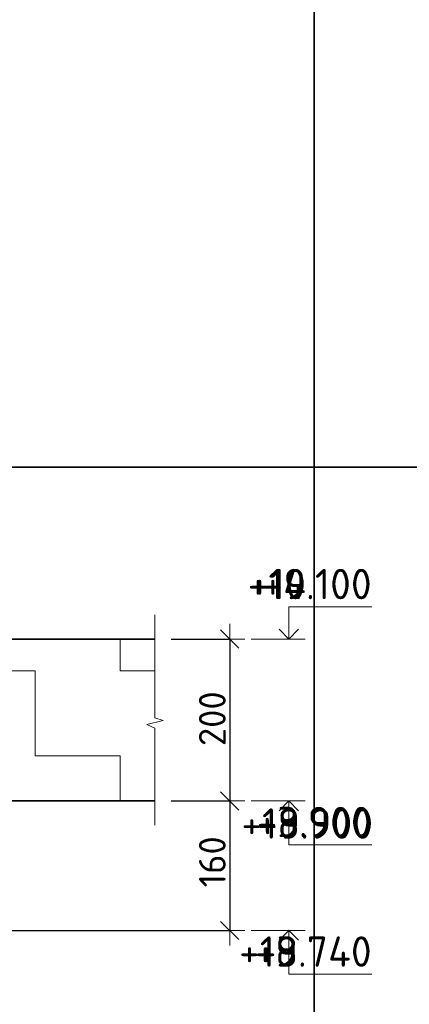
# Model space of a CAD drawing. Header units: metres. Extents: x -38 to 97, y -15 to 21.
# Tile 246 of 256: x 75.056 to 75.537, y 12.608 to 13.825. Entities that reach past the tile are written whole.
import ezdxf

# ---------------------------------------------------------------- set-up
doc = ezdxf.new("R2010")
doc.units = ezdxf.units.M
doc.header["$PDMODE"] = 65
for name, color, linetype, lineweight in [('XR$3$Размерная линия_ общее', 7, 'Continuous', 13), ('XR$4$Размерная линия_ общее', 7, 'Continuous', 13), ('XR$5$Размерная линия_ общее', 7, 'Continuous', 13), ('XR$6$Текст_ примечание', 7, 'Continuous', 13)]:
    doc.layers.add(name, color=color, linetype=linetype, lineweight=lineweight)
doc.styles.add('ISOCPEUR', font='txt')
doc.dimstyles.new('DIMSTYLE_8', dxfattribs={"dimtxt": 0.033, "dimasz": 0.0375, "dimexe": 0, "dimexo": 0, "dimgap": 0.0165, "dimtad": 2, "dimdec": 0, "dimlfac": 1000, "dimrnd": 1, "dimzin": 12, "dimdsep": 46, "dimtxsty": 'ISOCPEUR', "dimblk1": 'ALL_ML_STRICH', "dimblk2": 'ALL_ML_STRICH', "dimsah": 1, "dimcen": 0, "dimclrd": 7, "dimclre": 256, "dimclrt": 7, "dimadec": 0, "dimazin": 0, "dimtfac": 1, "dimtdec": 0, "dimtix": 1, "dimtmove": 2, "dimatfit": 3, "dimfxl": 0, "dimtzin": 0, "dimlwd": 0, "dimlwe": -3, "dimarcsym": 0})
pattern_1 = [(0, (0.21, 0.21), (0.105, 0.105), [0.105, -0.105]), (90, (0.21, 0.21), (-0.105, 0.105), [0.105, -0.105])]

# ---------------------------------------------------------------- blocks, each defined once
blk = doc.blocks.new('ЭЛЕМЕНТ_УЗОРА_4')
at = {"color": 7, "linetype": 'Continuous', "lineweight": 13, "transparency": 33554687}
blk.add_line((75.223, 12.8295), (75.223, 12.8295), dxfattribs=at)
blk.add_lwpolyline([(75.223, 13.0895), (75.223, 12.9623), (75.233, 12.9587), (75.213, 12.9538), (75.223, 12.9496), (75.223, 12.8295)], dxfattribs=at)
blk = doc.blocks.new('СЛОЖНЫЙ_ОБЪЕКТ_6')
at = {"color": 7, "linetype": 'Continuous', "lineweight": 13, "transparency": 33554687}
blk.add_line((75.4084, 13.0595), (75.3417, 13.0595), dxfattribs=at)
blk.add_lwpolyline([(75.3884, 13.0595), (75.3884, 13.0995), (75.4907, 13.0995)], dxfattribs=at)
at = {"color": 7, "linetype": 'Continuous', "lineweight": 35, "transparency": 33554687}
blk.add_lwpolyline([(75.3763, 13.0716), (75.3884, 13.0595), (75.4005, 13.0716)], dxfattribs=at)
blk = doc.blocks.new('СЛОЖНЫЙ_ОБЪЕКТ_7')
at = {"color": 7, "linetype": 'Continuous', "lineweight": 13, "transparency": 33554687}
blk.add_line((75.4084, 12.8595), (75.3417, 12.8595), dxfattribs=at)
at = {"color": 7, "linetype": 'Continuous', "lineweight": 35, "transparency": 33554687}
blk.add_lwpolyline([(75.3763, 12.8474), (75.3884, 12.8595), (75.4005, 12.8474)], dxfattribs=at)
at = {"color": 7, "linetype": 'Continuous', "lineweight": 13, "transparency": 33554687}
blk.add_lwpolyline([(75.3884, 12.8595), (75.3884, 12.8055), (75.4907, 12.8055)], dxfattribs=at)
blk = doc.blocks.new('ALL_ML_STRICH')
at = {"color": 0, "linetype": 'ByBlock', "lineweight": -2}
for p, q in [((0, -0.5), (0, 0.5)), ((-1, 0), (0.5, 0)), ((-0.3, -0.3), (0.3, 0.3))]:
    blk.add_line(p, q, dxfattribs=at)
blk = doc.blocks.new('*D103')
at = {"layer": 'DEFPOINTS', "color": 7, "linetype": 'Continuous', "lineweight": 13, "transparency": 33554687}
for p in [(75.223, 13.0595), (75.3154, 13.0595), (75.223, 12.8595)]:
    blk.add_point(p, dxfattribs=at)
at = {"layer": 'XR$3$Размерная линия_ общее', "color": 253, "linetype": 'Continuous', "lineweight": -2, "true_color": 0xa0a0a0, "transparency": 33554687}
for p, q in [((75.243, 13.0595), (75.3154, 13.0595)), ((75.243, 12.8595), (75.3154, 12.8595))]:
    blk.add_line(p, q, dxfattribs=at)
at = {"layer": 'XR$3$Размерная линия_ общее', "color": 7, "linetype": 'Continuous', "lineweight": -2, "transparency": 33554687}
blk.add_line((75.3154, 13.0595), (75.3154, 12.8595), dxfattribs=at)
at = {"layer": 'XR$3$Размерная линия_ общее', "color": 7, "linetype": 'Continuous', "lineweight": 13, "transparency": 33554687, "xscale": 0.0375, "yscale": 0.0375, "zscale": 0.0375}
for p, rotation in [((75.3154, 13.0595), 90), ((75.3154, 12.8595), 270)]:
    blk.add_blockref('ALL_ML_STRICH', p, dxfattribs=dict(at, rotation=rotation))
at = {"layer": 'XR$3$Размерная линия_ общее', "color": 7, "linetype": 'Continuous', "lineweight": 13, "transparency": 33554687, "insert": (75.2939, 12.9611), "char_height": 0.033, "width": 0.099, "attachment_point": 5, "rotation": 90, "style": 'ISOCPEUR'}
blk.add_mtext('\\A1;{200}', dxfattribs=at)
blk = doc.blocks.new('*D104')
at = {"layer": 'DEFPOINTS', "color": 7, "linetype": 'Continuous', "lineweight": 13, "transparency": 33554687}
for p in [(75.223, 12.8595), (75.3154, 12.8595), (74.8994, 12.6995)]:
    blk.add_point(p, dxfattribs=at)
at = {"layer": 'XR$3$Размерная линия_ общее', "color": 253, "linetype": 'Continuous', "lineweight": -2, "true_color": 0xa0a0a0, "transparency": 33554687}
for p, q in [((75.243, 12.8595), (75.3154, 12.8595)), ((74.9194, 12.6995), (75.3154, 12.6995))]:
    blk.add_line(p, q, dxfattribs=at)
at = {"layer": 'XR$3$Размерная линия_ общее', "color": 7, "linetype": 'Continuous', "lineweight": -2, "transparency": 33554687}
blk.add_line((75.3154, 12.8595), (75.3154, 12.6995), dxfattribs=at)
at = {"layer": 'XR$3$Размерная линия_ общее', "color": 7, "linetype": 'Continuous', "lineweight": 13, "transparency": 33554687, "xscale": 0.0375, "yscale": 0.0375, "zscale": 0.0375}
for p, rotation in [((75.3154, 12.8595), 90), ((75.3154, 12.6995), 270)]:
    blk.add_blockref('ALL_ML_STRICH', p, dxfattribs=dict(at, rotation=rotation))
at = {"layer": 'XR$3$Размерная линия_ общее', "color": 7, "linetype": 'Continuous', "lineweight": 13, "transparency": 33554687, "insert": (75.2939, 12.7844), "char_height": 0.033, "width": 0.099, "attachment_point": 5, "rotation": 90, "style": 'ISOCPEUR'}
blk.add_mtext('\\A1;{160}', dxfattribs=at)
blk = doc.blocks.new('СЛОЖНЫЙ_ОБЪЕКТ_8')
at = {"color": 7, "linetype": 'Continuous', "lineweight": 13, "transparency": 33554687}
blk.add_line((75.4084, 12.6995), (75.3417, 12.6995), dxfattribs=at)
at = {"color": 7, "linetype": 'Continuous', "lineweight": 35, "transparency": 33554687}
blk.add_lwpolyline([(75.3763, 12.6874), (75.3884, 12.6995), (75.4005, 12.6874)], dxfattribs=at)
at = {"color": 7, "linetype": 'Continuous', "lineweight": 13, "transparency": 33554687}
blk.add_lwpolyline([(75.3884, 12.6995), (75.3884, 12.6455), (75.4907, 12.6455)], dxfattribs=at)
blk = doc.blocks.new('СЛОЖНЫЙ_ОБЪЕКТ_63')
at = {"color": 7, "linetype": 'Continuous', "lineweight": 13, "transparency": 33554687}
blk.add_line((75.4084, 13.0595), (75.3417, 13.0595), dxfattribs=at)
blk.add_lwpolyline([(75.3884, 13.0595), (75.3884, 13.0995), (75.4907, 13.0995)], dxfattribs=at)
at = {"color": 7, "linetype": 'Continuous', "lineweight": 35, "transparency": 33554687}
blk.add_lwpolyline([(75.3763, 13.0716), (75.3884, 13.0595), (75.4005, 13.0716)], dxfattribs=at)
blk = doc.blocks.new('СЛОЖНЫЙ_ОБЪЕКТ_64')
at = {"color": 7, "linetype": 'Continuous', "lineweight": 13, "transparency": 33554687}
blk.add_line((75.4084, 12.8595), (75.3417, 12.8595), dxfattribs=at)
at = {"color": 7, "linetype": 'Continuous', "lineweight": 35, "transparency": 33554687}
blk.add_lwpolyline([(75.3763, 12.8474), (75.3884, 12.8595), (75.4005, 12.8474)], dxfattribs=at)
at = {"color": 7, "linetype": 'Continuous', "lineweight": 13, "transparency": 33554687}
blk.add_lwpolyline([(75.3884, 12.8595), (75.3884, 12.8055), (75.4907, 12.8055)], dxfattribs=at)
blk = doc.blocks.new('СЛОЖНЫЙ_ОБЪЕКТ_65')
at = {"color": 7, "linetype": 'Continuous', "lineweight": 13, "transparency": 33554687}
blk.add_line((75.4084, 12.6995), (75.3417, 12.6995), dxfattribs=at)
at = {"color": 7, "linetype": 'Continuous', "lineweight": 35, "transparency": 33554687}
blk.add_lwpolyline([(75.3763, 12.6874), (75.3884, 12.6995), (75.4005, 12.6874)], dxfattribs=at)
at = {"color": 7, "linetype": 'Continuous', "lineweight": 13, "transparency": 33554687}
blk.add_lwpolyline([(75.3884, 12.6995), (75.3884, 12.6455), (75.4907, 12.6455)], dxfattribs=at)
blk = doc.blocks.new('ЭЛЕМЕНТ_УЗОРА_26')
at = {"color": 7, "linetype": 'Continuous', "lineweight": 13, "transparency": 33554687}
blk.add_line((75.223, 12.8295), (75.223, 12.8295), dxfattribs=at)
blk.add_lwpolyline([(75.223, 13.0895), (75.223, 12.9623), (75.233, 12.9587), (75.213, 12.9538), (75.223, 12.9496), (75.223, 12.8295)], dxfattribs=at)
blk = doc.blocks.new('*D548')
at = {"layer": 'DEFPOINTS', "color": 7, "linetype": 'Continuous', "lineweight": 13, "transparency": 33554687}
for p in [(75.223, 13.0595), (75.3154, 13.0595), (75.223, 12.8595)]:
    blk.add_point(p, dxfattribs=at)
at = {"layer": 'XR$4$Размерная линия_ общее', "color": 253, "linetype": 'Continuous', "lineweight": -2, "true_color": 0xa0a0a0, "transparency": 33554687}
for p, q in [((75.243, 13.0595), (75.3154, 13.0595)), ((75.243, 12.8595), (75.3154, 12.8595))]:
    blk.add_line(p, q, dxfattribs=at)
at = {"layer": 'XR$4$Размерная линия_ общее', "color": 7, "linetype": 'Continuous', "lineweight": -2, "transparency": 33554687}
blk.add_line((75.3154, 13.0595), (75.3154, 12.8595), dxfattribs=at)
at = {"layer": 'XR$4$Размерная линия_ общее', "color": 7, "linetype": 'Continuous', "lineweight": 13, "transparency": 33554687, "xscale": 0.0375, "yscale": 0.0375, "zscale": 0.0375}
for p, rotation in [((75.3154, 13.0595), 90), ((75.3154, 12.8595), 270)]:
    blk.add_blockref('ALL_ML_STRICH', p, dxfattribs=dict(at, rotation=rotation))
at = {"layer": 'XR$4$Размерная линия_ общее', "color": 7, "linetype": 'Continuous', "lineweight": 13, "transparency": 33554687, "insert": (75.2939, 12.9611), "char_height": 0.033, "width": 0.099, "attachment_point": 5, "rotation": 90, "style": 'ISOCPEUR'}
blk.add_mtext('\\A1;{200}', dxfattribs=at)
blk = doc.blocks.new('*D549')
at = {"layer": 'DEFPOINTS', "color": 7, "linetype": 'Continuous', "lineweight": 13, "transparency": 33554687}
for p in [(75.223, 12.8595), (75.3154, 12.8595), (74.8994, 12.6995)]:
    blk.add_point(p, dxfattribs=at)
at = {"layer": 'XR$4$Размерная линия_ общее', "color": 253, "linetype": 'Continuous', "lineweight": -2, "true_color": 0xa0a0a0, "transparency": 33554687}
for p, q in [((75.243, 12.8595), (75.3154, 12.8595)), ((74.9194, 12.6995), (75.3154, 12.6995))]:
    blk.add_line(p, q, dxfattribs=at)
at = {"layer": 'XR$4$Размерная линия_ общее', "color": 7, "linetype": 'Continuous', "lineweight": -2, "transparency": 33554687}
blk.add_line((75.3154, 12.8595), (75.3154, 12.6995), dxfattribs=at)
at = {"layer": 'XR$4$Размерная линия_ общее', "color": 7, "linetype": 'Continuous', "lineweight": 13, "transparency": 33554687, "xscale": 0.0375, "yscale": 0.0375, "zscale": 0.0375}
for p, rotation in [((75.3154, 12.8595), 90), ((75.3154, 12.6995), 270)]:
    blk.add_blockref('ALL_ML_STRICH', p, dxfattribs=dict(at, rotation=rotation))
at = {"layer": 'XR$4$Размерная линия_ общее', "color": 7, "linetype": 'Continuous', "lineweight": 13, "transparency": 33554687, "insert": (75.2939, 12.7844), "char_height": 0.033, "width": 0.099, "attachment_point": 5, "rotation": 90, "style": 'ISOCPEUR'}
blk.add_mtext('\\A1;{160}', dxfattribs=at)
blk = doc.blocks.new('СЛОЖНЫЙ_ОБЪЕКТ_86')
at = {"color": 7, "linetype": 'Continuous', "lineweight": 13, "transparency": 33554687}
blk.add_line((75.4084, 13.0595), (75.3417, 13.0595), dxfattribs=at)
blk.add_lwpolyline([(75.3884, 13.0595), (75.3884, 13.0995), (75.4907, 13.0995)], dxfattribs=at)
at = {"color": 7, "linetype": 'Continuous', "lineweight": 35, "transparency": 33554687}
blk.add_lwpolyline([(75.3763, 13.0716), (75.3884, 13.0595), (75.4005, 13.0716)], dxfattribs=at)
blk = doc.blocks.new('СЛОЖНЫЙ_ОБЪЕКТ_87')
at = {"color": 7, "linetype": 'Continuous', "lineweight": 13, "transparency": 33554687}
blk.add_line((75.4084, 12.8595), (75.3417, 12.8595), dxfattribs=at)
at = {"color": 7, "linetype": 'Continuous', "lineweight": 35, "transparency": 33554687}
blk.add_lwpolyline([(75.3763, 12.8474), (75.3884, 12.8595), (75.4005, 12.8474)], dxfattribs=at)
at = {"color": 7, "linetype": 'Continuous', "lineweight": 13, "transparency": 33554687}
blk.add_lwpolyline([(75.3884, 12.8595), (75.3884, 12.8055), (75.4907, 12.8055)], dxfattribs=at)
blk = doc.blocks.new('СЛОЖНЫЙ_ОБЪЕКТ_88')
at = {"color": 7, "linetype": 'Continuous', "lineweight": 13, "transparency": 33554687}
blk.add_line((75.4084, 12.6995), (75.3417, 12.6995), dxfattribs=at)
at = {"color": 7, "linetype": 'Continuous', "lineweight": 35, "transparency": 33554687}
blk.add_lwpolyline([(75.3763, 12.6874), (75.3884, 12.6995), (75.4005, 12.6874)], dxfattribs=at)
at = {"color": 7, "linetype": 'Continuous', "lineweight": 13, "transparency": 33554687}
blk.add_lwpolyline([(75.3884, 12.6995), (75.3884, 12.6455), (75.4907, 12.6455)], dxfattribs=at)
blk = doc.blocks.new('ЭЛЕМЕНТ_УЗОРА_41')
at = {"color": 7, "linetype": 'Continuous', "lineweight": 13, "transparency": 33554687}
blk.add_line((75.223, 12.8295), (75.223, 12.8295), dxfattribs=at)
blk.add_lwpolyline([(75.223, 13.0895), (75.223, 12.9623), (75.233, 12.9587), (75.213, 12.9538), (75.223, 12.9496), (75.223, 12.8295)], dxfattribs=at)
blk = doc.blocks.new('*D884')
at = {"layer": 'DEFPOINTS', "color": 7, "linetype": 'Continuous', "lineweight": 13, "transparency": 33554687}
for p in [(75.223, 13.0595), (75.3154, 13.0595), (75.223, 12.8595)]:
    blk.add_point(p, dxfattribs=at)
at = {"layer": 'XR$5$Размерная линия_ общее', "color": 253, "linetype": 'Continuous', "lineweight": -2, "true_color": 0xa0a0a0, "transparency": 33554687}
for p, q in [((75.243, 13.0595), (75.3154, 13.0595)), ((75.243, 12.8595), (75.3154, 12.8595))]:
    blk.add_line(p, q, dxfattribs=at)
at = {"layer": 'XR$5$Размерная линия_ общее', "color": 7, "linetype": 'Continuous', "lineweight": -2, "transparency": 33554687}
blk.add_line((75.3154, 13.0595), (75.3154, 12.8595), dxfattribs=at)
at = {"layer": 'XR$5$Размерная линия_ общее', "color": 7, "linetype": 'Continuous', "lineweight": 13, "transparency": 33554687, "xscale": 0.0375, "yscale": 0.0375, "zscale": 0.0375}
for p, rotation in [((75.3154, 13.0595), 90), ((75.3154, 12.8595), 270)]:
    blk.add_blockref('ALL_ML_STRICH', p, dxfattribs=dict(at, rotation=rotation))
at = {"layer": 'XR$5$Размерная линия_ общее', "color": 7, "linetype": 'Continuous', "lineweight": 13, "transparency": 33554687, "insert": (75.2939, 12.9611), "char_height": 0.033, "width": 0.099, "attachment_point": 5, "rotation": 90, "style": 'ISOCPEUR'}
blk.add_mtext('\\A1;{200}', dxfattribs=at)
blk = doc.blocks.new('*D885')
at = {"layer": 'DEFPOINTS', "color": 7, "linetype": 'Continuous', "lineweight": 13, "transparency": 33554687}
for p in [(75.223, 12.8595), (75.3154, 12.8595), (74.8994, 12.6995)]:
    blk.add_point(p, dxfattribs=at)
at = {"layer": 'XR$5$Размерная линия_ общее', "color": 253, "linetype": 'Continuous', "lineweight": -2, "true_color": 0xa0a0a0, "transparency": 33554687}
for p, q in [((75.243, 12.8595), (75.3154, 12.8595)), ((74.9194, 12.6995), (75.3154, 12.6995))]:
    blk.add_line(p, q, dxfattribs=at)
at = {"layer": 'XR$5$Размерная линия_ общее', "color": 7, "linetype": 'Continuous', "lineweight": -2, "transparency": 33554687}
blk.add_line((75.3154, 12.8595), (75.3154, 12.6995), dxfattribs=at)
at = {"layer": 'XR$5$Размерная линия_ общее', "color": 7, "linetype": 'Continuous', "lineweight": 13, "transparency": 33554687, "xscale": 0.0375, "yscale": 0.0375, "zscale": 0.0375}
for p, rotation in [((75.3154, 12.8595), 90), ((75.3154, 12.6995), 270)]:
    blk.add_blockref('ALL_ML_STRICH', p, dxfattribs=dict(at, rotation=rotation))
at = {"layer": 'XR$5$Размерная линия_ общее', "color": 7, "linetype": 'Continuous', "lineweight": 13, "transparency": 33554687, "insert": (75.2939, 12.7844), "char_height": 0.033, "width": 0.099, "attachment_point": 5, "rotation": 90, "style": 'ISOCPEUR'}
blk.add_mtext('\\A1;{160}', dxfattribs=at)

msp = doc.modelspace()

# ---------------------------------------------------------------- hatches: boundary and pattern name
at = {"linetype": 'Continuous', "lineweight": 13, "transparency": 33554687}
h = msp.add_hatch(dxfattribs=at)
h.set_pattern_fill('____', scale=0.105, style=0, pattern_type=2)
h.set_pattern_definition(pattern_1)
h.paths.add_polyline_path([(74.6794, 12.9395), (74.5994, 12.8995), (74.5994, 12.6995), (74.8994, 12.6995), (74.8994, 12.8595), (75.223, 12.8595), (75.223, 13.0595), (74.6794, 13.0595)], flags=0)
h = msp.add_hatch(dxfattribs=at)
h.set_pattern_fill('____', scale=0.105, style=0, pattern_type=2)
h.set_pattern_definition(pattern_1)
h.paths.add_polyline_path([(74.6794, 12.9395), (74.5994, 12.8995), (74.5994, 12.6995), (74.8994, 12.6995), (74.8994, 12.8595), (75.223, 12.8595), (75.223, 13.0595), (74.6794, 13.0595)], flags=0)
h = msp.add_hatch(dxfattribs=at)
h.set_pattern_fill('____', scale=0.105, style=0, pattern_type=2)
h.set_pattern_definition(pattern_1)
h.paths.add_polyline_path([(74.6794, 12.9395), (74.5994, 12.8995), (74.5994, 12.6995), (74.8994, 12.6995), (74.8994, 12.8595), (75.223, 12.8595), (75.223, 13.0595), (74.6794, 13.0595)], flags=0)

# ---------------------------------------------------------------- linework, layer by layer
at = {"color": 7, "linetype": 'Continuous', "lineweight": 35, "transparency": 33554687}
for p, q in [((75.223, 13.0595), (74.6794, 13.0595)), ((75.223, 13.0595), (74.6794, 13.0595)), ((75.223, 13.0595), (74.6794, 13.0595)), ((74.8994, 12.8595), (75.223, 12.8595)), ((74.8994, 12.8595), (75.223, 12.8595)), ((74.8994, 12.8595), (75.223, 12.8595))]:
    msp.add_line(p, q, dxfattribs=at)
at = {"layer": 'XR$6$Текст_ примечание', "color": 7, "linetype": 'Continuous', "lineweight": 35, "transparency": 33554687}
for p, q in [((75.4198, 14.7717), (75.4198, 13.2717)), ((86.4198, 13.2717), (67.9198, 13.2717)), ((75.4198, 13.2717), (75.4198, 12.4717))]:
    msp.add_line(p, q, dxfattribs=at)

# ---------------------------------------------------------------- block references
at = {"color": 7, "linetype": 'Continuous', "lineweight": 35, "transparency": 33554687}
for name in ['СЛОЖНЫЙ_ОБЪЕКТ_6', 'СЛОЖНЫЙ_ОБЪЕКТ_63', 'СЛОЖНЫЙ_ОБЪЕКТ_86', 'СЛОЖНЫЙ_ОБЪЕКТ_7', 'СЛОЖНЫЙ_ОБЪЕКТ_64', 'СЛОЖНЫЙ_ОБЪЕКТ_87', 'СЛОЖНЫЙ_ОБЪЕКТ_8', 'СЛОЖНЫЙ_ОБЪЕКТ_65', 'СЛОЖНЫЙ_ОБЪЕКТ_88']:
    msp.add_blockref(name, (0, 0), dxfattribs=at)
at = {"color": 7, "linetype": 'Continuous', "lineweight": 13, "transparency": 33554687}
for name in ['ЭЛЕМЕНТ_УЗОРА_4', 'ЭЛЕМЕНТ_УЗОРА_26', 'ЭЛЕМЕНТ_УЗОРА_41']:
    msp.add_blockref(name, (0, 0), dxfattribs=at)

# ---------------------------------------------------------------- texts
at = {"color": 7, "linetype": 'Continuous', "lineweight": 13, "transparency": 33554687, "char_height": 0.0375, "attachment_point": 9, "style": 'ISOCPEUR'}
for s, insert, width in [('\\A1;{\\fISOCPEUR|i0|b0;\\H0.037500;\\W1.000000;\\C7;+10.100}\\P', (75.4907, 13.1087), 0.170106), ('\\A1;{\\fISOCPEUR|i0|b0;\\H0.037500;\\W1.000000;\\C7;+19.100}\\P', (75.4907, 13.1087), 0.170106), ('\\A1;{\\fISOCPEUR|i0|b0;\\H0.037500;\\W1.000000;\\C7;+4.100}\\P', (75.4907, 13.1087), 0.155671), ('\\A1;{\\fISOCPEUR|i0|b0;\\H0.037500;\\W1.000000;\\C7;+18.900}\\P', (75.4924, 12.8129), 0.178404), ('\\A1;{\\fISOCPEUR|i0|b0;\\H0.037500;\\W1.000000;\\C7;+3.900}\\P', (75.4907, 12.8147), 0.160312), ('\\A1;{\\fISOCPEUR|i0|b0;\\H0.037500;\\W1.000000;\\C7;+9.900}\\P', (75.4924, 12.8129), 0.160312), ('\\A1;{\\fISOCPEUR|i0|b0;\\H0.037500;\\W1.000000;\\C7;+18.740}\\P', (75.4907, 12.6547), 0.182188), ('\\A1;{\\fISOCPEUR|i0|b0;\\H0.037500;\\W1.000000;\\C7;+3.740}\\P', (75.4907, 12.6547), 0.164085), ('\\A1;{\\fISOCPEUR|i0|b0;\\H0.037500;\\W1.000000;\\C7;+9.740}\\P', (75.4907, 12.6547), 0.164085)]:
    msp.add_mtext(s, dxfattribs=dict(at, insert=insert, width=width))

# ---------------------------------------------------------------- dimensions: what is measured, and where the dimension line sits
at = {"layer": 'XR$3$Размерная линия_ общее', "color": 7, "linetype": 'Continuous', "lineweight": 13, "transparency": 33554687}
for base, p1, p2, picture, middle in [((75.3154, 12.8595), (75.243, 13.0595), (75.243, 12.8595), '*D103', (75.2939, 12.9611)), ((75.3154, 12.6995), (75.243, 12.8595), (74.9194, 12.6995), '*D104', (75.2939, 12.7844))]:
    dim = msp.add_linear_dim(base=base, p1=p1, p2=p2, angle=270, dimstyle='DIMSTYLE_8', override={"dimpost": '<>', "dimclrd": 7, "dimclre": 253, "dimclrt": 7, "dimlwd": 0, "dimlwe": 65533}, dxfattribs=at)
    dim.commit()
    dim.dimension.update_dxf_attribs({"geometry": picture, "text_midpoint": middle, "dimtype": 160})
at = {"layer": 'XR$4$Размерная линия_ общее', "color": 7, "linetype": 'Continuous', "lineweight": 13, "transparency": 33554687}
for base, p1, p2, picture, middle in [((75.3154, 12.8595), (75.243, 13.0595), (75.243, 12.8595), '*D548', (75.2939, 12.9611)), ((75.3154, 12.6995), (75.243, 12.8595), (74.9194, 12.6995), '*D549', (75.2939, 12.7844))]:
    dim = msp.add_linear_dim(base=base, p1=p1, p2=p2, angle=270, dimstyle='DIMSTYLE_8', override={"dimpost": '<>', "dimclrd": 7, "dimclre": 253, "dimclrt": 7, "dimlwd": 0, "dimlwe": 65533}, dxfattribs=at)
    dim.commit()
    dim.dimension.update_dxf_attribs({"geometry": picture, "text_midpoint": middle, "dimtype": 160})
at = {"layer": 'XR$5$Размерная линия_ общее', "color": 7, "linetype": 'Continuous', "lineweight": 13, "transparency": 33554687}
for base, p1, p2, picture, middle in [((75.3154, 12.8595), (75.243, 13.0595), (75.243, 12.8595), '*D884', (75.2939, 12.9611)), ((75.3154, 12.6995), (75.243, 12.8595), (74.9194, 12.6995), '*D885', (75.2939, 12.7844))]:
    dim = msp.add_linear_dim(base=base, p1=p1, p2=p2, angle=270, dimstyle='DIMSTYLE_8', override={"dimpost": '<>', "dimclrd": 7, "dimclre": 253, "dimclrt": 7, "dimlwd": 0, "dimlwe": 65533}, dxfattribs=at)
    dim.commit()
    dim.dimension.update_dxf_attribs({"geometry": picture, "text_midpoint": middle, "dimtype": 160})

doc.saveas('drawing.dxf')
